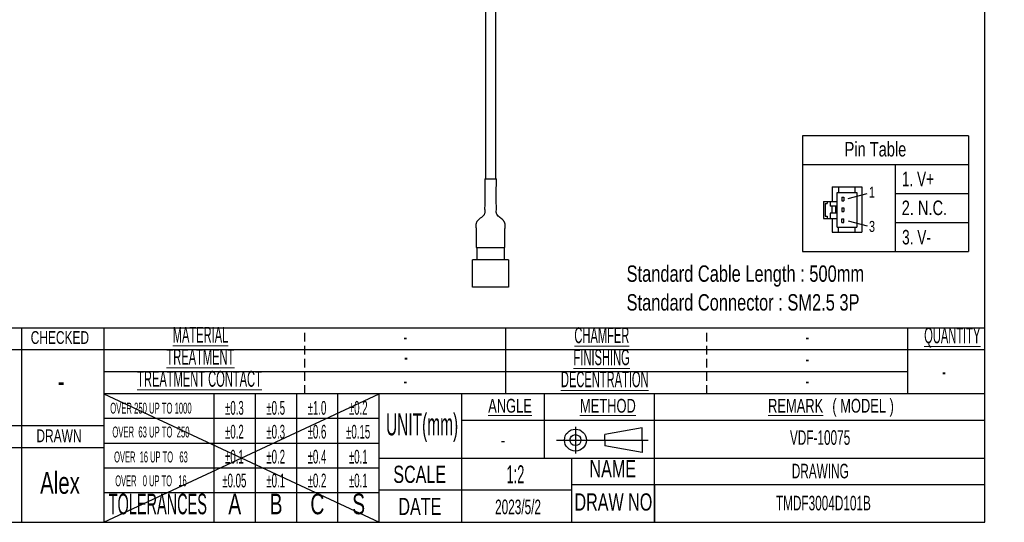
# Model space of a CAD drawing. Header units: millimetres. Extents: x 6 to 294, y 6 to 202.
# Tile 2 of 5: x 151 to 294, y 6 to 79. Entities that reach past the tile are written whole.
import ezdxf

# ---------------------------------------------------------------- set-up
doc = ezdxf.new("R2010")
doc.units = ezdxf.units.MM
doc.linetypes.add('HIDDEN', pattern=[1.905, 1.27, -0.635])
doc.styles.add('SLDTEXTSTYLE0', font='TXT', dxfattribs={"width": 0.75})
doc.styles.add('SLDTEXTSTYLE1', font='TXT', dxfattribs={"width": 0.7})
doc.styles.add('SLDTEXTSTYLE2', font='TXT', dxfattribs={"width": 0.605})
doc.styles.add('SLDTEXTSTYLE3', font='TXT', dxfattribs={"width": 0.525})
doc.styles.add('SLDTEXTSTYLE4', font='TXT', dxfattribs={"width": 0.515789})
doc.styles.add('SLDTEXTSTYLE5', font='TXT', dxfattribs={"width": 0.514474})

# ---------------------------------------------------------------- blocks, each defined once
blk = doc.blocks.new('SW_NOTE_0')
at = {"color": 0, "linetype": 'Continuous', "lineweight": 0, "char_height": 2.3813, "attachment_point": 1, "style": 'SLDTEXTSTYLE0'}
for s, insert in [('Standard Cable Length : 500mm', (0, 3.07)), ('Standard Connector : SM2.5 3P', (0, -1.11))]:
    blk.add_mtext(s, dxfattribs=dict(at, insert=insert))
blk = doc.blocks.new('SW_NOTE_2')
at = {"color": 0, "linetype": 'Continuous', "lineweight": 0, "char_height": 2, "attachment_point": 2, "style": 'SLDTEXTSTYLE1'}
for s, insert in [('\\LREMARK', (4.5, 2.58)), ('( MODEL )', (14.3, 2.58))]:
    blk.add_mtext(s, dxfattribs=dict(at, insert=insert))

msp = doc.modelspace()

# ---------------------------------------------------------------- linework, layer by layer
at = {"color": 7, "linetype": 'Continuous', "lineweight": 25}
for p, q in [((291.144, 6.453), (291.144, 199.039)), ((218.566, 83.451), (218.566, 56.381)), ((220.066, 56.381), (220.066, 83.451)), ((288.789, 62.64), (264.677, 62.64)), ((264.677, 62.64), (264.677, 45.795)), ((288.789, 62.64), (288.789, 45.795)), ((264.677, 58.429), (288.789, 58.429)), ((278.136, 58.429), (278.136, 45.795)), ((218.466, 56.381), (220.166, 56.381)), ((268.947, 55.181), (273.277, 55.181)), ((268.947, 55.181), (268.947, 53.079)), ((269.865, 55.181), (269.865, 54.366)), ((272.318, 54.366), (272.318, 55.181)), ((273.277, 55.181), (273.277, 48.598)), ((267.701, 53.079), (269.677, 53.079)), ((267.701, 53.079), (267.701, 50.612)), ((268.221, 53.079), (268.221, 52.776)), ((268.657, 53.079), (268.657, 52.395)), ((269.677, 54.366), (272.53, 54.366)), ((269.677, 49.334), (269.677, 54.366)), ((270.345, 53.707), (270.345, 53.188)), ((270.345, 53.707), (270.653, 53.707)), ((270.345, 53.188), (270.653, 53.188)), ((270.653, 53.707), (270.653, 53.188)), ((271.279, 53.522), (274.067, 54.215)), ((272.53, 54.366), (272.53, 49.334)), ((278.136, 54.218), (288.789, 54.218)), ((267.923, 52.776), (267.923, 50.922)), ((267.923, 52.776), (268.221, 52.776)), ((269.677, 52.395), (268.657, 52.395)), ((268.894, 52.395), (268.894, 51.381)), ((269.469, 52.395), (269.469, 51.381)), ((270.345, 52.14), (270.345, 51.62)), ((270.345, 52.14), (270.653, 52.14)), ((270.345, 51.62), (270.653, 51.62)), ((270.653, 52.14), (270.653, 51.62)), ((267.701, 50.612), (269.677, 50.612)), ((267.923, 50.922), (268.221, 50.922)), ((268.221, 50.922), (268.221, 50.612)), ((269.677, 51.381), (268.657, 51.381)), ((268.657, 51.381), (268.657, 50.612)), ((268.944, 50.612), (268.944, 48.598)), ((270.345, 50.54), (270.653, 50.54)), ((270.345, 50.012), (270.345, 50.54)), ((270.653, 50.012), (270.653, 50.54)), ((271.279, 50.25), (274.059, 49.555)), ((269.677, 49.334), (272.53, 49.334)), ((269.865, 48.598), (269.865, 49.334)), ((270.345, 50.012), (270.653, 50.012)), ((272.318, 48.598), (272.318, 49.334)), ((278.136, 50.006), (288.789, 50.006)), ((268.944, 48.598), (273.277, 48.598)), ((217.216, 46.381), (217.466, 46.381)), ((217.316, 46.381), (217.316, 44.606)), ((217.466, 46.381), (221.166, 46.381)), ((221.166, 46.381), (221.416, 46.381)), ((221.316, 46.381), (221.316, 44.606)), ((264.677, 45.795), (288.789, 45.795)), ((216.691, 40.606), (216.691, 44.606)), ((221.941, 44.606), (216.691, 44.606)), ((221.941, 44.606), (221.941, 40.606)), ((221.941, 40.606), (216.691, 40.606)), ((139.144, 34.72), (291.144, 34.72)), ((151.144, 34.72), (151.144, 6.453)), ((163.144, 34.72), (163.144, 6.453)), ((221.544, 25.12), (221.544, 34.72)), ((279.944, 25.12), (279.944, 34.72)), ((291.144, 31.52), (139.144, 31.52)), ((279.944, 28.32), (163.144, 28.32)), ((291.144, 25.12), (163.144, 25.12)), ((163.144, 25.12), (203.144, 6.453)), ((163.144, 6.453), (203.144, 25.12)), ((179.144, 6.453), (179.144, 25.12)), ((185.144, 6.453), (185.144, 25.12)), ((191.144, 6.453), (191.144, 25.12)), ((197.144, 6.453), (197.144, 25.12)), ((203.144, 6.453), (203.144, 25.12)), ((215.144, 15.786), (215.144, 25.12)), ((227.144, 15.786), (227.144, 25.12)), ((243.144, 6.453), (243.144, 25.12)), ((203.144, 21.52), (163.144, 21.52)), ((163.144, 20.453), (139.144, 20.453)), ((291.144, 21.253), (215.144, 21.253)), ((231.658, 20.314), (231.658, 16.474)), ((241.354, 20.174), (235.917, 19.205)), ((241.354, 18.394), (241.354, 20.174)), ((235.917, 18.394), (235.917, 19.205)), ((163.144, 17.253), (139.144, 17.253)), ((203.144, 17.92), (163.144, 17.92)), ((228.88, 18.394), (242.206, 18.394)), ((235.917, 18.394), (235.917, 17.583)), ((241.354, 16.614), (235.917, 17.583)), ((241.354, 18.394), (241.354, 16.614)), ((203.144, 15.786), (291.144, 15.786)), ((215.144, 6.453), (215.144, 15.786)), ((231.144, 6.453), (231.144, 15.786)), ((203.144, 14.32), (163.144, 14.32)), ((291.144, 11.92), (231.144, 11.92)), ((243.144, 11.92), (243.144, 6.453)), ((203.144, 10.72), (163.144, 10.72)), ((231.144, 11.12), (203.144, 11.12)), ((5.901, 6.453), (291.144, 6.453))]:
    msp.add_line(p, q, dxfattribs=at)
at = {"color": 7, "linetype": 'HIDDEN', "lineweight": 25}
for p, q in [((192.344, 25.12), (192.344, 34.72)), ((250.744, 25.12), (250.744, 34.72))]:
    msp.add_line(p, q, dxfattribs=at)
at = {"color": 7, "linetype": 'Continuous', "lineweight": 25}
for radius in [1.6, 0.8]:
    msp.add_circle((231.658, 18.394), radius, dxfattribs=at)
for points, knots in [([(218.466, 56.381), (218.468, 55.989), (218.47, 55.267), (218.478, 54.277), (218.48, 53.476), (218.475, 52.862), (218.467, 52.39), (218.457, 52.024), (218.477, 51.706), (218.488, 51.461), (218.441, 51.269), (218.343, 51.076), (218.131, 50.86), (217.839, 50.648), (217.561, 50.435), (217.387, 50.247), (217.301, 50.109), (217.241, 49.982), (217.208, 49.853), (217.202, 49.807), (217.192, 49.742), (217.186, 49.633), (217.186, 49.564), (217.187, 49.508), (217.19, 49.451), (217.193, 49.397), (217.197, 49.347), (217.203, 49.285), (217.209, 49.219), (217.217, 49.127), (217.22, 49.061), (217.219, 49.001), (217.217, 48.945), (217.216, 48.9), (217.216, 48.847), (217.216, 48.799), (217.216, 48.767), (217.216, 48.734), (217.216, 48.701), (217.216, 48.672), (217.216, 48.601), (217.216, 48.567), (217.216, 48.426), (217.216, 48.199), (217.216, 47.784), (217.216, 47.148), (217.216, 46.657), (217.216, 46.381)], [0, 0, 0, 0, 0.0911379, 0.1678757, 0.2299291, 0.277299, 0.3105119, 0.3396792, 0.3623215, 0.3847061, 0.3960211, 0.4078044, 0.4346755, 0.4650374, 0.4920355, 0.5157467, 0.5273401, 0.5393741, 0.5661561, 0.5973987, 0.6245406, 0.6351886, 0.6399613, 0.6445159, 0.6489601, 0.6531066, 0.6570966, 0.6611056, 0.6696963, 0.6797245, 0.7081953, 0.7435997, 0.7615269, 0.7761192, 0.7856142, 0.7889787, 0.7917177, 0.7941271, 0.7965586, 0.7993245, 0.8026288, 0.8221962, 0.8342399, 0.8481958, 0.8849581, 0.9355031, 1, 1, 1, 1]), ([(221.416, 48.914), (221.414, 48.958), (221.412, 49.043), (221.416, 49.151), (221.429, 49.277), (221.438, 49.394), (221.442, 49.455), (221.444, 49.498), (221.446, 49.57), (221.445, 49.675), (221.433, 49.799), (221.414, 49.897), (221.394, 49.96), (221.385, 49.988), (221.362, 50.045), (221.339, 50.092), (221.307, 50.149), (221.265, 50.211), (221.213, 50.278), (221.103, 50.399), (220.921, 50.553), (220.675, 50.732), (220.413, 50.939), (220.226, 51.162), (220.145, 51.435), (220.154, 51.692), (220.176, 52.024), (220.162, 52.484), (220.154, 53.142), (220.152, 54.033), (220.161, 55.136), (220.164, 55.943), (220.166, 56.381)], [0, 0, 0, 0, 0.0428178, 0.0822826, 0.1146171, 0.1263116, 0.1312415, 0.1358173, 0.1403314, 0.1543088, 0.1735845, 0.1950107, 0.2197792, 0.2459598, 0.2568169, 0.2663301, 0.2749835, 0.2834369, 0.2923874, 0.3023881, 0.3359744, 0.3728074, 0.4050545, 0.4453289, 0.463946, 0.4956389, 0.5275598, 0.5712561, 0.6440458, 0.739824, 0.8586407, 1, 1, 1, 1]), ([(221.416, 46.381), (221.416, 46.765), (221.416, 47.281), (221.416, 47.865), (221.416, 48.151), (221.416, 48.252), (221.416, 48.333), (221.416, 48.427), (221.416, 48.547), (221.416, 48.699), (221.417, 48.842), (221.415, 48.946), (221.414, 48.985), (221.414, 49.005)], [0, 0, 0, 0, 0.39261287, 0.52692551, 0.62553038, 0.7014135, 0.73830559, 0.7783556, 0.82385153, 0.87771373, 0.93828268, 0.96804413, 1, 1, 1, 1]), ([(221.415, 49.105), (221.415, 49.105), (221.415, 49.105), (221.415, 49.105), (221.415, 49.105), (221.415, 49.106), (221.415, 49.12), (221.417, 49.141), (221.419, 49.168), (221.42, 49.179), (221.42, 49.18), (221.42, 49.181), (221.42, 49.181), (221.42, 49.181), (221.42, 49.181), (221.42, 49.181)], [0, 0, 0, 0, 0.0000708, 0.000252, 0.0018398, 0.0048148, 0.0304732, 0.6760776, 0.9326957, 0.9883242, 0.9950552, 0.9989235, 0.9997969, 0.9999578, 1, 1, 1, 1])]:
    msp.add_open_spline(points, degree=3, knots=knots, dxfattribs=at)

# ---------------------------------------------------------------- block references
at = {"color": 7, "linetype": 'Continuous', "lineweight": 0}
for name, p in [('SW_NOTE_0', (239.087, 40.715)), ('SW_NOTE_2', (259.158, 21.811))]:
    msp.add_blockref(name, p, dxfattribs=at)

# ---------------------------------------------------------------- texts
for s, insert, char_height, attachment_point, style in [('Pin Table', (270.769, 61.733), 2.1167, 1, 'SLDTEXTSTYLE0'), ('1. V+', (279.094, 57.416), 2.1167, 1, 'SLDTEXTSTYLE1'), ('1', (274.307, 55.215), 1.587, 1, 'SLDTEXTSTYLE0'), ('2. N.C.', (279.07, 53.213), 2.1167, 1, 'SLDTEXTSTYLE0'), ('3', (274.307, 50.247), 1.587, 1, 'SLDTEXTSTYLE0'), ('3. V-', (279.128, 48.948), 2.1167, 1, 'SLDTEXTSTYLE1'), ('\\LMATERIAL', (177.173, 34.852), 2.3, 2, 'SLDTEXTSTYLE3'), ('\\LCHAMFER', (235.495, 34.788), 2.3, 2, 'SLDTEXTSTYLE3'), ('\\LQUANTITY', (286.421, 34.773), 2.3, 2, 'SLDTEXTSTYLE3'), ('CHECKED', (156.738, 34.232), 1.8521, 2, 'SLDTEXTSTYLE1'), ('-', (206.953, 34.589), 2.3, 2, 'SLDTEXTSTYLE3'), ('-', (265.353, 34.589), 2.3, 2, 'SLDTEXTSTYLE3'), ('\\LTREATMENT', (177.156, 31.652), 2.3, 2, 'SLDTEXTSTYLE3'), ('\\LFINISHING', (235.462, 31.588), 2.3, 2, 'SLDTEXTSTYLE3'), ('-', (207.022, 31.652), 2.3, 2, 'SLDTEXTSTYLE3'), ('-', (265.353, 31.389), 2.3, 2, 'SLDTEXTSTYLE3'), ('\\LTREATMENT CONTACT', (177.025, 28.452), 2.3, 2, 'SLDTEXTSTYLE3'), ('\\LDECENTRATION', (235.915, 28.388), 2.3, 2, 'SLDTEXTSTYLE3'), ('-', (285.202, 29.507), 2.3, 2, 'SLDTEXTSTYLE3'), ('-', (156.916, 28.548), 3.175, 2, 'SLDTEXTSTYLE1'), ('-', (206.953, 28.189), 2.3, 2, 'SLDTEXTSTYLE3'), ('-', (265.353, 28.189), 2.3, 2, 'SLDTEXTSTYLE3'), ('\\LANGLE', (222.15, 24.389), 2, 2, 'SLDTEXTSTYLE1'), ('\\LMETHOD', (236.373, 24.389), 2, 2, 'SLDTEXTSTYLE1'), ('OVER 250 UP TO 1000', (169.966, 23.836), 1.5875, 2, 'SLDTEXTSTYLE3'), ('±0.3', (182.096, 24.084), 2, 2, 'SLDTEXTSTYLE3'), ('±0.5', (188.096, 24.084), 2, 2, 'SLDTEXTSTYLE3'), ('±1.0', (194.096, 24.084), 2, 2, 'SLDTEXTSTYLE3'), ('±0.2', (200.096, 24.084), 2, 2, 'SLDTEXTSTYLE3'), ('UNIT(mm)', (209.373, 22.283), 3.2, 2, 'SLDTEXTSTYLE3'), ('OVER  63 UP TO  250', (169.966, 20.369), 1.5875, 2, 'SLDTEXTSTYLE3'), ('±0.2', (182.096, 20.618), 2, 2, 'SLDTEXTSTYLE3'), ('±0.3', (188.096, 20.618), 2, 2, 'SLDTEXTSTYLE3'), ('±0.6', (194.096, 20.618), 2, 2, 'SLDTEXTSTYLE3'), ('±0.15', (200.082, 20.618), 2, 2, 'SLDTEXTSTYLE3'), ('DRAWN', (156.599, 19.95), 1.8521, 2, 'SLDTEXTSTYLE1'), ('VDF-10075', (267.208, 19.831), 2.1167, 2, 'SLDTEXTSTYLE2'), ('±0.1', (182.096, 16.991), 2, 2, 'SLDTEXTSTYLE3'), ('±0.2', (188.096, 16.991), 2, 2, 'SLDTEXTSTYLE3'), ('±0.4', (194.096, 16.991), 2, 2, 'SLDTEXTSTYLE3'), ('±0.1', (200.096, 16.991), 2, 2, 'SLDTEXTSTYLE3'), ('-', (221.124, 19.393), 2, 2, 'SLDTEXTSTYLE1'), ('OVER  16 UP TO   63', (169.966, 16.743), 1.5875, 2, 'SLDTEXTSTYLE4'), ('SCALE', (209.022, 14.676), 2.5, 2, 'SLDTEXTSTYLE1'), ('1:2', (222.936, 14.746), 2.6458, 2, 'SLDTEXTSTYLE3'), ('NAME', (237.081, 15.492), 2.5, 2, 'SLDTEXTSTYLE1'), ('DRAWING', (267.236, 14.959), 2.1167, 2, 'SLDTEXTSTYLE2'), ('Alex', (156.752, 13.777), 3.175, 2, 'SLDTEXTSTYLE1'), ('OVER   0 UP TO   16', (169.966, 13.276), 1.5875, 2, 'SLDTEXTSTYLE5'), ('±0.05', (182.082, 13.524), 2, 2, 'SLDTEXTSTYLE3'), ('±0.1', (188.096, 13.524), 2, 2, 'SLDTEXTSTYLE3'), ('±0.2', (194.096, 13.524), 2, 2, 'SLDTEXTSTYLE3'), ('±0.1', (200.096, 13.524), 2, 2, 'SLDTEXTSTYLE3'), ('TOLERANCES', (170.966, 10.622), 3, 2, 'SLDTEXTSTYLE3'), ('A', (182.15, 10.622), 3, 2, 'SLDTEXTSTYLE1'), ('B', (188.15, 10.622), 3, 2, 'SLDTEXTSTYLE1'), ('C', (194.15, 10.622), 3, 2, 'SLDTEXTSTYLE1'), ('S', (200.15, 10.622), 3, 2, 'SLDTEXTSTYLE1'), ('DRAW NO.', (237.498, 10.658), 2.5, 2, 'SLDTEXTSTYLE1'), ('TMDF3004D101B', (267.689, 10.307), 2.11667, 2, 'SLDTEXTSTYLE2'), ('DATE', (209.047, 10.009), 2.5, 2, 'SLDTEXTSTYLE1'), ('2023/5/2', (223.315, 9.752), 2.1167, 2, 'SLDTEXTSTYLE2')]:
    msp.add_mtext(s, dxfattribs=dict(at, insert=insert, char_height=char_height, attachment_point=attachment_point, style=style))

doc.saveas('drawing.dxf')
